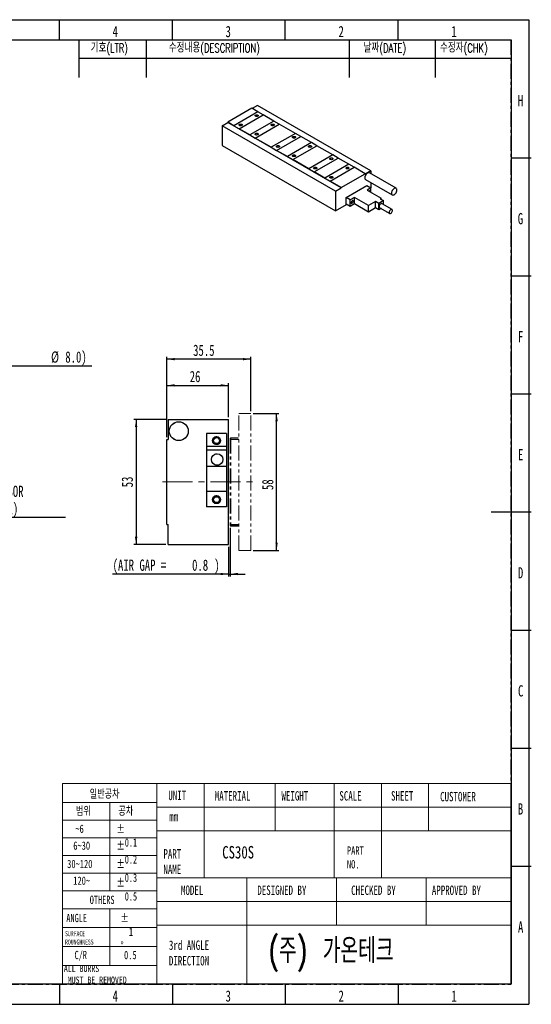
# Model space of a CAD drawing. Header units: millimetres. Extents: x 1 to 593, y 1 to 419.
# Tile 2 of 2: x 376 to 593, y 2 to 418. Entities that reach past the tile are written whole.
import ezdxf

# ---------------------------------------------------------------- set-up
doc = ezdxf.new("R2010")
doc.units = ezdxf.units.MM
for name, pattern in [('CENTER', [10.16, 6.35, -1.27, 1.27, -1.27]), ('CENTERX2', [20.32, 12.7, -2.54, 2.54, -2.54]), ('PHANTOM', [12.7, 6.35, -1.27, 1.27, -1.27, 1.27, -1.27])]:
    doc.linetypes.add(name, pattern=pattern)
for name, color, linetype in [('CENTER_LINE', 1, 'CENTER'), ('DIM', 7, 'Continuous'), ('FORMAT', 7, 'Continuous')]:
    doc.layers.add(name, color=color, linetype=linetype)
doc.styles.add('SLDTEXTSTYLE0', font='TXT', dxfattribs={"width": 0.7})
doc.styles.add('SLDTEXTSTYLE1', font='TXT', dxfattribs={"width": 0.75})
doc.styles.add('SLDTEXTSTYLE2', font='TXT.shx', dxfattribs={"width": 0.7, "bigfont": 'bigfont.shx'})
doc.styles.add('SLDTEXTSTYLE3', font='TXT', dxfattribs={"width": 0.694444})
doc.dimstyles.new('SLDDIMSTYLE0', dxfattribs={"dimtxt": 5.45083, "dimasz": 3.302, "dimexe": 0, "dimexo": 0.0625, "dimgap": 1.362708, "dimtad": 1, "dimrnd": 1e-09, "dimzin": 12, "dimdsep": 46, "dimtxsty": 'SLDTEXTSTYLE0', "dimsah": 1, "dimcen": 0.09, "dimadec": 0, "dimazin": 3, "dimtfac": 1, "dimtofl": 0, "dimtmove": 0, "dimatfit": 3, "dimfxl": 0, "dimfrac": 2, "dimtolj": 1, "dimtzin": 12, "dimarcsym": 0})
doc.dimstyles.new('SLDDIMSTYLE3', dxfattribs={"dimtxt": 5.45083, "dimasz": 3.302, "dimexe": 0, "dimexo": 0.0625, "dimgap": 1.362708, "dimtad": 1, "dimrnd": 1e-09, "dimdsep": 46, "dimtxsty": 'SLDTEXTSTYLE0', "dimsah": 1, "dimcen": 0.09, "dimadec": 0, "dimazin": 2, "dimtfac": 1, "dimtmove": 0, "dimatfit": 0, "dimfxl": 0, "dimfrac": 2, "dimtolj": 1, "dimtzin": 12, "dimarcsym": 0})

# ---------------------------------------------------------------- blocks, each defined once
blk = doc.blocks.new('SW_NOTE_0_1')
at = {"layer": 'DIM', "color": 0}
blk.add_line((65.37, 0), (0, 0), dxfattribs=at)
at = {"layer": 'DIM', "color": 0, "attachment_point": 1, "style": 'SLDTEXTSTYLE0'}
for s, insert, char_height in [('POWER CABLE(', (0.45, 6.22), 4.7625), ('%%c', (48.13, 6.22), 4.762), ('8.0)', (54.16, 6.22), 4.762)]:
    blk.add_mtext(s, dxfattribs=dict(at, insert=insert, char_height=char_height))
blk = doc.blocks.new('SW_NOTE_0_2')
at = {"layer": 'DIM', "color": 0}
blk.add_line((43.2, 0), (0, 0), dxfattribs=at)
at = {"layer": 'DIM', "color": 0, "attachment_point": 1, "style": 'SLDTEXTSTYLE0'}
for s, insert, char_height in [('HALL SENSOR', (0.49, 13.51), 4.7625), ('(OPTIONAL)', (0.49, 6.16), 4.762)]:
    blk.add_mtext(s, dxfattribs=dict(at, insert=insert, char_height=char_height))
blk = doc.blocks.new('_D_11')
at = {"layer": 'DIM'}
for p, q in [((438.21, 241.73), (438.21, 275.74)), ((473.71, 252.73), (473.71, 275.74)), ((473.71, 274.74), (438.21, 274.74))]:
    blk.add_line(p, q, dxfattribs=at)
for points in [[(438.21, 274.74), (441.51, 274.23), (441.51, 275.24)], [(473.71, 274.74), (470.41, 275.24), (470.41, 274.23)]]:
    blk.add_solid(points, dxfattribs=at)
at = {"layer": 'DIM', "insert": (449.3, 280.88), "char_height": 4.762, "attachment_point": 1, "style": 'SLDTEXTSTYLE0'}
blk.add_mtext('35.5', dxfattribs=at)
blk = doc.blocks.new('_D_12')
at = {"layer": 'DIM'}
for p, q in [((438.21, 241.73), (438.21, 264.62)), ((438.21, 263.62), (464.21, 263.62)), ((464.21, 250.23), (464.21, 264.62))]:
    blk.add_line(p, q, dxfattribs=at)
for points in [[(438.21, 263.62), (441.51, 263.12), (441.51, 264.13)], [(464.21, 263.62), (460.91, 264.13), (460.91, 263.12)]]:
    blk.add_solid(points, dxfattribs=at)
at = {"layer": 'DIM', "insert": (447.86, 269.76), "char_height": 4.762, "attachment_point": 1, "style": 'SLDTEXTSTYLE0'}
blk.add_mtext('26', dxfattribs=at)
blk = doc.blocks.new('_D_13')
at = {"layer": 'DIM'}
for p, q in [((465.01, 203.33), (465.01, 182.73)), ((464.21, 195.23), (464.21, 182.73)), ((464.21, 183.73), (415.21, 183.73)), ((464.21, 183.73), (465.01, 183.73)), ((465.01, 183.73), (471.36, 183.73))]:
    blk.add_line(p, q, dxfattribs=at)
for points in [[(464.21, 183.73), (460.91, 184.24), (460.91, 183.23)], [(465.01, 183.73), (468.31, 183.23), (468.31, 184.24)]]:
    blk.add_solid(points, dxfattribs=at)
at = {"layer": 'DIM', "attachment_point": 1, "style": 'SLDTEXTSTYLE0'}
for s, insert, char_height in [('(AIR GAP =', (415.21, 189.87), 4.762), ('0.8', (448.86, 189.87), 4.762), (')', (458.26, 189.87), 4.76)]:
    blk.add_mtext(s, dxfattribs=dict(at, insert=insert, char_height=char_height))
blk = doc.blocks.new('_D_14')
at = {"layer": 'DIM'}
for p, q in [((437.77, 249.23), (424.17, 249.23)), ((425.17, 249.23), (425.17, 196.23)), ((437.77, 196.23), (424.17, 196.23))]:
    blk.add_line(p, q, dxfattribs=at)
for points in [[(425.17, 249.23), (424.66, 245.93), (425.68, 245.93)], [(425.17, 196.23), (425.68, 199.54), (424.66, 199.54)]]:
    blk.add_solid(points, dxfattribs=at)
at = {"layer": 'DIM', "insert": (419.03, 220.45), "char_height": 4.762, "attachment_point": 1, "rotation": 90, "style": 'SLDTEXTSTYLE0'}
blk.add_mtext('53', dxfattribs=at)
blk = doc.blocks.new('_D_15')
at = {"layer": 'DIM'}
for p, q in [((474.71, 251.73), (485.64, 251.73)), ((484.64, 193.73), (484.64, 251.73)), ((474.71, 193.73), (485.64, 193.73))]:
    blk.add_line(p, q, dxfattribs=at)
for points in [[(484.64, 251.73), (484.13, 248.43), (485.15, 248.43)], [(484.64, 193.73), (485.15, 197.04), (484.13, 197.04)]]:
    blk.add_solid(points, dxfattribs=at)
at = {"layer": 'DIM', "insert": (478.5, 219.3), "char_height": 4.762, "attachment_point": 1, "rotation": 90, "style": 'SLDTEXTSTYLE0'}
blk.add_mtext('58', dxfattribs=at)

msp = doc.modelspace()

# ---------------------------------------------------------------- linework, layer by layer
at = {"color": 7, "linetype": 'Continuous', "lineweight": 25}
for p, q in [((392.667, 410), (392.667, 418.5)), ((440.5, 410), (440.5, 418.5)), ((488.333, 410), (488.333, 418.5)), ((536.167, 410), (536.167, 418.5)), ((10, 410), (584, 410)), ((584, 410), (584, 10)), ((474.207, 380.964), (464.025, 375.086)), ((476.752, 379.495), (466.57, 373.616)), ((476.752, 379.495), (466.57, 373.617)), ((476.752, 379.495), (474.207, 380.964)), ((476.611, 382.169), (474.365, 380.873)), ((524.553, 354.493), (476.611, 382.169)), ((479.015, 378.188), (476.752, 379.495)), ((476.752, 379.495), (476.752, 379.495)), ((468.833, 372.31), (479.015, 378.188)), ((483.541, 375.576), (473.358, 369.698)), ((483.541, 375.576), (473.358, 369.698)), ((483.541, 375.576), (479.015, 378.188)), ((485.803, 374.27), (483.541, 375.576)), ((483.541, 375.576), (483.541, 375.576)), ((461.62, 373.515), (464.025, 374.903)), ((509.562, 345.839), (461.62, 373.515)), ((461.62, 373.515), (461.62, 365.206)), ((464.025, 375.086), (464.025, 374.903)), ((466.57, 373.617), (464.025, 375.086)), ((511.966, 347.227), (464.025, 374.903)), ((466.57, 373.616), (466.57, 373.617)), ((466.57, 373.616), (468.833, 372.31)), ((468.833, 372.31), (468.833, 372.31)), ((473.358, 369.698), (468.833, 372.31)), ((475.621, 368.391), (485.803, 374.27)), ((492.592, 370.351), (485.803, 374.27)), ((473.358, 369.698), (473.358, 369.698)), ((473.358, 369.698), (475.621, 368.391)), ((475.621, 368.391), (475.621, 368.391)), ((482.409, 364.473), (475.621, 368.391)), ((492.592, 370.351), (482.409, 364.473)), ((492.592, 370.351), (482.409, 364.473)), ((484.672, 363.166), (494.854, 369.045)), ((494.854, 369.045), (492.592, 370.351)), ((492.592, 370.351), (492.592, 370.351)), ((499.38, 366.432), (494.854, 369.045)), ((461.62, 365.206), (509.562, 337.53)), ((482.409, 364.473), (482.409, 364.473)), ((482.409, 364.473), (484.672, 363.166)), ((484.672, 363.166), (484.672, 363.166)), ((489.198, 360.554), (484.672, 363.166)), ((499.38, 366.432), (489.198, 360.554)), ((499.38, 366.432), (489.198, 360.554)), ((491.46, 359.248), (501.643, 365.126)), ((501.643, 365.126), (499.38, 366.432)), ((499.38, 366.432), (499.38, 366.432)), ((508.431, 361.207), (501.643, 365.126)), ((489.198, 360.554), (489.198, 360.554)), ((489.198, 360.554), (491.46, 359.248)), ((491.46, 359.248), (491.46, 359.248)), ((498.249, 355.329), (491.46, 359.248)), ((508.431, 361.207), (498.249, 355.329)), ((508.431, 361.207), (498.249, 355.329)), ((500.511, 354.023), (510.694, 359.901)), ((510.694, 359.901), (508.431, 361.207)), ((508.431, 361.207), (508.431, 361.207)), ((515.219, 357.288), (510.694, 359.901)), ((584, 360), (592.5, 360)), ((498.249, 355.329), (498.249, 355.329)), ((498.249, 355.329), (500.511, 354.023)), ((515.219, 357.288), (505.037, 351.41)), ((515.219, 357.288), (505.037, 351.41)), ((507.299, 350.104), (517.482, 355.982)), ((517.482, 355.982), (515.219, 357.288)), ((515.219, 357.288), (515.219, 357.288)), ((522.149, 353.288), (517.482, 355.982)), ((524.553, 354.493), (522.149, 353.105)), ((524.553, 354.493), (524.553, 353.257)), ((500.511, 354.023), (500.511, 354.023)), ((505.037, 351.41), (500.511, 354.023)), ((505.037, 351.41), (505.037, 351.41)), ((505.037, 351.41), (507.299, 350.104)), ((511.966, 347.41), (522.149, 353.288)), ((522.149, 353.288), (522.149, 353.105)), ((522.339, 350.841), (533.652, 344.309)), ((535.252, 347.081), (523.939, 353.612)), ((507.299, 350.104), (507.299, 350.104)), ((511.966, 347.41), (507.299, 350.104)), ((509.562, 345.839), (511.966, 347.227)), ((511.966, 347.41), (511.966, 347.227)), ((514.088, 343.164), (522.856, 348.225)), ((522.856, 348.225), (524.553, 347.246)), ((524.553, 347.246), (522.997, 346.348)), ((522.997, 346.348), (528.937, 342.919)), ((524.553, 349.562), (524.553, 347.246)), ((524.553, 345.45), (524.553, 347.246)), ((509.562, 345.839), (509.562, 337.53)), ((515.785, 342.184), (514.088, 343.164)), ((514.088, 340.387), (514.088, 343.164)), ((517.623, 343.245), (515.785, 342.184)), ((515.785, 339.408), (515.785, 342.184)), ((523.563, 339.816), (517.623, 343.245)), ((517.623, 340.469), (517.623, 343.245)), ((528.937, 342.919), (528.513, 342.674)), ((528.513, 342.674), (529.927, 341.857)), ((528.937, 342.429), (528.937, 342.919)), ((509.562, 337.53), (514.3, 340.265)), ((515.785, 339.408), (514.088, 340.387)), ((517.623, 340.469), (515.785, 339.408)), ((523.563, 337.04), (517.623, 340.469)), ((526.533, 341.531), (523.563, 339.816)), ((523.563, 337.04), (523.563, 339.816)), ((526.533, 338.755), (523.563, 337.04)), ((527.947, 340.714), (526.533, 341.531)), ((526.533, 338.755), (526.533, 341.531)), ((527.947, 337.938), (526.533, 338.755)), ((529.927, 341.857), (527.947, 340.714)), ((527.947, 337.938), (527.947, 340.714)), ((528.947, 338.515), (527.947, 337.938)), ((528.306, 338.886), (532.548, 336.436)), ((533.528, 338.134), (529.285, 340.583)), ((529.927, 340.213), (529.927, 341.857)), ((584, 310), (592.5, 310)), ((584, 260), (592.5, 260)), ((438.713, 249.234), (438.713, 240.734)), ((438.713, 249.234), (464.213, 249.234)), ((464.213, 196.234), (464.213, 249.234)), ((463.463, 243.234), (454.963, 243.234)), ((454.963, 243.234), (454.963, 237.734)), ((463.463, 243.234), (463.463, 237.734)), ((438.213, 204.734), (438.213, 240.734)), ((438.213, 240.734), (438.713, 240.734)), ((463.463, 237.734), (454.963, 237.734)), ((454.963, 237.734), (454.963, 236.234)), ((463.463, 237.734), (463.463, 236.234)), ((463.463, 236.234), (454.963, 236.234)), ((454.963, 236.234), (454.963, 229.234)), ((463.463, 236.234), (463.463, 229.234)), ((463.463, 229.234), (454.963, 229.234)), ((454.963, 229.234), (454.963, 218.734)), ((463.463, 229.234), (463.463, 218.734)), ((463.463, 218.734), (454.963, 218.734)), ((454.963, 218.734), (454.963, 212.234)), ((463.463, 218.734), (463.463, 212.234)), ((463.463, 212.234), (454.963, 212.234)), ((592.501, 210), (575.499, 210)), ((438.213, 204.734), (438.713, 204.734)), ((438.713, 196.234), (438.713, 204.734)), ((438.713, 196.234), (464.213, 196.234)), ((584, 160), (592.5, 160)), ((584, 110), (592.5, 110)), ((584, 60), (592.5, 60)), ((584, 10), (10, 10)), ((392.667, 10), (392.667, 1.5)), ((440.5, 10), (440.5, 1.5)), ((488.333, 10), (488.333, 1.5)), ((536.167, 10), (536.167, 1.5))]:
    msp.add_line(p, q, dxfattribs=at)
at = {"color": 7, "linetype": 'PHANTOM', "lineweight": 18}
for p, q in [((468.713, 251.734), (473.713, 251.734)), ((468.713, 193.734), (468.713, 251.734)), ((473.713, 193.734), (473.713, 251.734)), ((438.713, 249.234), (438.713, 240.734)), ((438.713, 249.234), (464.213, 249.234)), ((464.213, 196.234), (464.213, 249.234)), ((463.463, 243.234), (454.963, 243.234)), ((454.963, 243.234), (454.963, 237.734)), ((463.463, 243.234), (463.463, 237.734)), ((438.213, 204.734), (438.213, 240.734)), ((438.213, 240.734), (438.713, 240.734)), ((463.463, 237.734), (454.963, 237.734)), ((454.963, 237.734), (454.963, 236.234)), ((463.463, 237.734), (463.463, 236.234)), ((465.213, 241.134), (465.013, 241.134)), ((465.013, 241.134), (465.013, 204.334)), ((465.213, 241.134), (465.213, 204.334)), ((465.213, 240.734), (468.713, 240.734)), ((465.313, 241.434), (465.313, 241.234)), ((468.413, 241.434), (465.313, 241.434)), ((468.413, 241.234), (465.313, 241.234)), ((468.413, 241.234), (468.413, 241.434)), ((463.463, 236.234), (454.963, 236.234)), ((454.963, 236.234), (454.963, 229.234)), ((463.463, 236.234), (463.463, 229.234)), ((463.463, 229.234), (454.963, 229.234)), ((454.963, 229.234), (454.963, 218.734)), ((463.463, 229.234), (463.463, 218.734)), ((463.463, 218.734), (454.963, 218.734)), ((454.963, 218.734), (454.963, 212.234)), ((463.463, 218.734), (463.463, 212.234)), ((463.463, 212.234), (454.963, 212.234)), ((438.213, 204.734), (438.713, 204.734)), ((438.713, 196.234), (438.713, 204.734)), ((465.013, 204.334), (465.213, 204.334)), ((465.213, 204.734), (468.713, 204.734)), ((465.313, 204.234), (465.313, 204.034)), ((465.313, 204.234), (468.413, 204.234)), ((465.313, 204.034), (468.413, 204.034)), ((468.413, 204.034), (468.413, 204.234)), ((438.713, 196.234), (464.213, 196.234)), ((468.713, 193.734), (473.713, 193.734))]:
    msp.add_line(p, q, dxfattribs=at)
at = {"color": 7, "linetype": 'Continuous', "lineweight": 18}
for p, q in [((434, 95), (394, 95)), ((394, 95), (394, 10)), ((583.884, 95), (434, 95)), ((434, 95), (434, 10)), ((434, 10), (434, 95)), ((454, 95), (454, 75)), ((484, 95), (484, 75)), ((509, 95), (509, 75)), ((529, 95), (529, 75)), ((549, 95), (549, 75)), ((583.884, 95), (583.884, 10)), ((394, 87), (434, 87)), ((414, 87), (414, 49.5)), ((434, 85), (583.972, 85)), ((394, 79.5), (434, 79.5)), ((394, 72), (434, 72)), ((583.972, 75), (434, 75)), ((454, 75), (454, 55)), ((509, 75), (509, 55)), ((529, 75), (529, 55)), ((394, 64.5), (434, 64.5)), ((394, 57), (434, 57)), ((584, 55), (434, 55)), ((472, 55), (472, 45)), ((510, 55), (510, 45)), ((548, 55), (548, 45)), ((394, 49.5), (434, 49.5)), ((394, 42), (434, 42)), ((414, 42), (414, 18)), ((434, 45), (583.884, 45)), ((472, 45), (472, 10)), ((510, 45), (510, 35)), ((548, 45), (548, 35)), ((394, 34), (434, 34)), ((434, 35), (583.884, 35)), ((394, 26), (434, 26)), ((394, 18), (434, 18)), ((394, 10), (434, 10)), ((583.884, 10), (434, 10))]:
    msp.add_line(p, q, dxfattribs=at)
at = {"color": 7, "linetype": 'Continuous', "lineweight": 25, "flags": 128}
for points in [[(475.72, 377.592), (475.577, 377.716), (475.527, 377.862), (475.577, 378.008), (475.72, 378.131), (475.934, 378.214), (476.187, 378.243), (476.439, 378.214), (476.653, 378.131), (476.797, 378.008), (476.847, 377.862), (476.797, 377.716), (476.653, 377.592), (476.439, 377.51), (476.187, 377.481), (475.934, 377.51), (475.72, 377.592)], [(468.932, 373.674), (468.789, 373.797), (468.739, 373.943), (468.789, 374.089), (468.932, 374.212), (469.146, 374.295), (469.399, 374.324), (469.651, 374.295), (469.865, 374.212), (470.008, 374.089), (470.059, 373.943), (470.008, 373.797), (469.865, 373.674), (469.651, 373.591), (469.399, 373.562), (469.146, 373.591), (468.932, 373.674)], [(482.508, 373.674), (482.365, 373.797), (482.315, 373.943), (482.365, 374.089), (482.508, 374.212), (482.722, 374.295), (482.975, 374.324), (483.228, 374.295), (483.442, 374.212), (483.585, 374.089), (483.635, 373.943), (483.585, 373.797), (483.442, 373.674), (483.228, 373.591), (482.975, 373.562), (482.722, 373.591), (482.508, 373.674)], [(475.72, 369.755), (475.577, 369.878), (475.527, 370.024), (475.577, 370.17), (475.72, 370.294), (475.934, 370.376), (476.187, 370.405), (476.439, 370.376), (476.653, 370.294), (476.797, 370.17), (476.847, 370.024), (476.797, 369.878), (476.653, 369.755), (476.439, 369.672), (476.187, 369.643), (475.934, 369.672), (475.72, 369.755)], [(491.559, 368.449), (491.416, 368.572), (491.366, 368.718), (491.416, 368.864), (491.559, 368.987), (491.773, 369.07), (492.026, 369.099), (492.279, 369.07), (492.493, 368.987), (492.636, 368.864), (492.686, 368.718), (492.636, 368.572), (492.493, 368.449), (492.279, 368.366), (492.026, 368.337), (491.773, 368.366), (491.559, 368.449)], [(484.771, 364.53), (484.628, 364.653), (484.578, 364.799), (484.628, 364.945), (484.771, 365.069), (484.985, 365.151), (485.238, 365.18), (485.49, 365.151), (485.704, 365.069), (485.848, 364.945), (485.898, 364.799), (485.848, 364.653), (485.704, 364.53), (485.49, 364.447), (485.238, 364.418), (484.985, 364.447), (484.771, 364.53)], [(498.348, 364.53), (498.204, 364.653), (498.154, 364.799), (498.204, 364.945), (498.348, 365.069), (498.562, 365.151), (498.814, 365.18), (499.067, 365.151), (499.281, 365.069), (499.424, 364.945), (499.474, 364.799), (499.424, 364.653), (499.281, 364.53), (499.067, 364.447), (498.814, 364.418), (498.562, 364.447), (498.348, 364.53)], [(491.559, 360.611), (491.416, 360.735), (491.366, 360.881), (491.416, 361.026), (491.559, 361.15), (491.773, 361.233), (492.026, 361.262), (492.279, 361.233), (492.493, 361.15), (492.636, 361.026), (492.686, 360.881), (492.636, 360.735), (492.493, 360.611), (492.279, 360.529), (492.026, 360.499), (491.773, 360.529), (491.559, 360.611)], [(507.398, 359.305), (507.255, 359.428), (507.205, 359.574), (507.255, 359.72), (507.398, 359.844), (507.613, 359.926), (507.865, 359.955), (508.118, 359.926), (508.332, 359.844), (508.475, 359.72), (508.525, 359.574), (508.475, 359.428), (508.332, 359.305), (508.118, 359.222), (507.865, 359.193), (507.613, 359.222), (507.398, 359.305)], [(500.61, 355.386), (500.467, 355.51), (500.417, 355.655), (500.467, 355.801), (500.61, 355.925), (500.824, 356.008), (501.077, 356.037), (501.33, 356.008), (501.544, 355.925), (501.687, 355.801), (501.737, 355.655), (501.687, 355.51), (501.544, 355.386), (501.33, 355.303), (501.077, 355.274), (500.824, 355.303), (500.61, 355.386)], [(514.187, 355.386), (514.044, 355.51), (513.993, 355.655), (514.044, 355.801), (514.187, 355.925), (514.401, 356.008), (514.653, 356.037), (514.906, 356.008), (515.12, 355.925), (515.263, 355.801), (515.313, 355.655), (515.263, 355.51), (515.12, 355.386), (514.906, 355.303), (514.653, 355.274), (514.401, 355.303), (514.187, 355.386)], [(507.398, 351.467), (507.255, 351.591), (507.205, 351.737), (507.255, 351.883), (507.398, 352.006), (507.613, 352.089), (507.865, 352.118), (508.118, 352.089), (508.332, 352.006), (508.475, 351.883), (508.525, 351.737), (508.475, 351.591), (508.332, 351.467), (508.118, 351.385), (507.865, 351.356), (507.613, 351.385), (507.398, 351.467)], [(523.939, 353.612), (523.704, 353.684), (523.431, 353.657), (523.139, 353.533), (522.846, 353.319), (522.573, 353.031), (522.339, 352.688), (522.159, 352.314), (522.046, 351.934), (522.007, 351.573)], [(535.584, 346.348), (535.545, 346.664), (535.432, 346.914), (535.252, 347.081), (535.018, 347.153), (534.745, 347.126), (534.452, 347.002), (534.16, 346.788), (533.887, 346.5), (533.652, 346.157), (533.473, 345.783), (533.36, 345.402), (533.321, 345.042), (533.36, 344.726), (533.473, 344.476), (533.652, 344.309), (533.887, 344.237), (534.16, 344.264), (534.452, 344.389), (534.745, 344.602), (535.018, 344.89), (535.252, 345.233), (535.432, 345.607), (535.545, 345.988), (535.584, 346.348)], [(516.152, 341.008), (516.189, 340.817), (516.293, 340.697), (516.449, 340.666), (516.633, 340.73), (516.817, 340.879), (516.973, 341.089), (517.078, 341.33), (517.114, 341.563), (517.078, 341.755), (516.973, 341.875), (516.817, 341.905), (516.633, 341.841), (516.449, 341.692), (516.293, 341.482), (516.189, 341.242), (516.152, 341.008)], [(529.285, 340.583), (529.265, 340.594), (529.074, 340.628), (528.853, 340.565), (528.625, 340.412), (528.417, 340.186), (528.249, 339.91), (528.14, 339.616), (528.103, 339.334)], [(532.345, 336.885), (532.383, 336.647), (532.491, 336.478), (532.659, 336.397), (532.868, 336.411), (533.095, 336.521), (533.317, 336.713), (533.507, 336.967), (533.648, 337.256), (533.722, 337.548), (533.722, 337.812), (533.648, 338.018), (533.507, 338.145), (533.317, 338.179), (533.095, 338.116), (532.868, 337.963), (532.659, 337.736), (532.491, 337.461), (532.383, 337.167), (532.345, 336.885)]]:
    msp.add_lwpolyline(points, dxfattribs=at)
at = {"color": 7, "linetype": 'Continuous', "lineweight": 25}
for centre, radius in [((443.213, 244.234), 4), ((459.213, 240.234), 1.7), ((459.213, 240.234), 1.25), ((459.463, 232.234), 2.45), ((459.213, 215.234), 1.7), ((459.213, 215.234), 1.25)]:
    msp.add_circle(centre, radius, dxfattribs=at)
at = {"color": 7, "linetype": 'PHANTOM', "lineweight": 18}
for centre, radius in [((443.213, 244.234), 4), ((459.213, 240.234), 1.7), ((459.213, 240.234), 1.25), ((459.463, 232.234), 2.45), ((459.213, 215.234), 1.7), ((459.213, 215.234), 1.25)]:
    msp.add_circle(centre, radius, dxfattribs=at)
at = {"color": 7, "linetype": 'Continuous', "lineweight": 25}
for centre, radius, start, end in [((522.766, 351.475), 0.765, 172.62455, 236.06327), ((523.894, 345.697), 0.293, 353.1307, 126.87467), ((528.57, 339.276), 0.471, 172.85345, 235.83437)]:
    msp.add_arc(centre, radius, start, end, dxfattribs=at)
at = {"color": 7, "linetype": 'PHANTOM', "lineweight": 18}
for centre, radius, start, end in [((465.313, 241.134), 0.3, 90, 180), ((465.313, 241.134), 0.1, 90, 180), ((465.313, 204.334), 0.3, 180, 270), ((465.313, 204.334), 0.1, 180, 270)]:
    msp.add_arc(centre, radius, start, end, dxfattribs=at)
at = {"layer": 'CENTER_LINE'}
for p, q in [((13.577, 410), (583.884, 410)), ((583.884, 410), (583.884, 10)), ((13.577, 10), (583.884, 10))]:
    msp.add_line(p, q, dxfattribs=at)
at = {"layer": 'DIM'}
for p, q in [((400.884, 410), (400.884, 393.95)), ((429.384, 410), (429.384, 393.95)), ((515.322, 409.905), (515.322, 393.95)), ((551.78, 410), (551.78, 393.95)), ((400.884, 402.2), (583.884, 402.2))]:
    msp.add_line(p, q, dxfattribs=at)
at = {"layer": 'DIM', "linetype": 'CENTERX2', "lineweight": 18}
msp.add_line((436.273, 222.734), (476.324, 222.734), dxfattribs=at)
at = {"layer": 'FORMAT'}
for p, q in [((1.5, 418.5), (591.5, 418.5)), ((591.5, 418.5), (591.5, 1.5)), ((1.5, 1.5), (591.5, 1.5))]:
    msp.add_line(p, q, dxfattribs=at)

# ---------------------------------------------------------------- block references
at = {"layer": 'DIM'}
for name, p in [('SW_NOTE_0_1', (341.008, 271.797)), ('SW_NOTE_0_2', (352.053, 207.628))]:
    msp.add_blockref(name, p, dxfattribs=at)

# ---------------------------------------------------------------- texts
at = {"color": 7, "linetype": 'Continuous', "lineweight": 0}
for s, insert, char_height, attachment_point, style in [('4', (416.325, 415.879), 4.762, 2, 'SLDTEXTSTYLE0'), ('3', (464.158, 415.879), 4.762, 2, 'SLDTEXTSTYLE0'), ('2', (511.991, 415.879), 4.762, 2, 'SLDTEXTSTYLE0'), ('1', (559.825, 415.879), 4.762, 2, 'SLDTEXTSTYLE0'), ('H', (587.94, 386.629), 4.762, 2, 'SLDTEXTSTYLE0'), ('G', (587.891, 336.629), 4.762, 2, 'SLDTEXTSTYLE0'), ('F', (587.995, 286.629), 4.762, 2, 'SLDTEXTSTYLE0'), ('E', (587.977, 236.629), 4.762, 2, 'SLDTEXTSTYLE0'), ('D', (587.966, 186.629), 4.762, 2, 'SLDTEXTSTYLE0'), ('C', (587.979, 136.629), 4.762, 2, 'SLDTEXTSTYLE0'), ('일반공차', (405.526, 92.147), 3.5, 1, 'SLDTEXTSTYLE2'), ('UNIT', (438.791, 91.959), 3.9687, 1, 'SLDTEXTSTYLE0'), ('MATERIAL', (458.46, 91.77), 3.9687, 1, 'SLDTEXTSTYLE0'), ('WEIGHT', (486.7, 91.77), 3.9687, 1, 'SLDTEXTSTYLE0'), ('SCALE', (511.232, 91.77), 3.9687, 1, 'SLDTEXTSTYLE0'), ('SHEET', (533.106, 91.77), 3.9687, 1, 'SLDTEXTSTYLE0'), ('CUSTOMER', (553.885, 91.445), 3.9687, 1, 'SLDTEXTSTYLE0'), ('범위', (399.674, 84.895), 3.5, 1, 'SLDTEXTSTYLE2'), ('공차', (417.635, 84.895), 3.5, 1, 'SLDTEXTSTYLE2'), ('B', (587.963, 86.629), 4.762, 2, 'SLDTEXTSTYLE0'), ('mm', (439.192, 83.016), 3.9687, 1, 'SLDTEXTSTYLE0'), ('~6', (399.413, 77.596), 3.5, 1, 'SLDTEXTSTYLE1'), ('%%p^J  0.1', (416.897, 77.596), 3.5, 1, 'SLDTEXTSTYLE3'), ('6~30', (398.542, 70.458), 3.5, 1, 'SLDTEXTSTYLE1'), ('%%p^J  0.2', (416.897, 70.458), 3.5, 1, 'SLDTEXTSTYLE3'), ('PART^JNAME', (436.721, 67.208), 3.9687, 1, 'SLDTEXTSTYLE0'), ('CS30S', (461.621, 68.543), 5.2917, 1, 'SLDTEXTSTYLE1'), ('PART^JNO.', (514.421, 68.37), 3.5, 1, 'SLDTEXTSTYLE1'), ('30~120', (395.956, 62.706), 3.5, 1, 'SLDTEXTSTYLE1'), ('%%p^J  0.3', (416.897, 62.706), 3.5, 1, 'SLDTEXTSTYLE3'), ('120~', (398.542, 55.608), 3.5, 1, 'SLDTEXTSTYLE1'), ('%%p^J  0.5', (416.897, 54.789), 3.5, 1, 'SLDTEXTSTYLE3'), ('MODEL', (444.168, 51.802), 3.9687, 1, 'SLDTEXTSTYLE0'), ('DESIGNED BY', (476.478, 51.802), 3.96875, 1, 'SLDTEXTSTYLE0'), ('CHECKED BY', (516.218, 51.802), 3.9687, 1, 'SLDTEXTSTYLE0'), ('APPROVED BY', (550.382, 51.802), 3.96875, 1, 'SLDTEXTSTYLE0'), ('OTHERS', (405.526, 47.497), 3.5, 1, 'SLDTEXTSTYLE0'), ('ANGLE', (395.605, 39.807), 3.5, 1, 'SLDTEXTSTYLE0'), ('%%p^J  1^J%%d', (418.553, 39.781), 3.5, 1, 'SLDTEXTSTYLE1'), ('A', (587.985, 36.629), 4.762, 2, 'SLDTEXTSTYLE0'), ('SURFACE^JROUNGHNESS', (395.072, 32.455), 2.11667, 1, 'SLDTEXTSTYLE0'), ('(주) 가온테크', (481.188, 29.519), 10.5833, 1, 'SLDTEXTSTYLE2'), ('3rd ANGLE^JDIRECTION', (439.047, 28.534), 3.96875, 1, 'SLDTEXTSTYLE0'), ('C/R', (399.086, 24.136), 3.5, 1, 'SLDTEXTSTYLE0'), ('0.5', (420.035, 24.111), 3.5, 1, 'SLDTEXTSTYLE1'), ('ALL BURRS^J MUST BE REMOVED', (394.562, 18.111), 2.91042, 1, 'SLDTEXTSTYLE0'), ('4', (416.325, 7.379), 4.762, 2, 'SLDTEXTSTYLE0'), ('3', (464.158, 7.379), 4.762, 2, 'SLDTEXTSTYLE0'), ('2', (511.991, 7.379), 4.762, 2, 'SLDTEXTSTYLE0'), ('1', (559.825, 7.379), 4.762, 2, 'SLDTEXTSTYLE0')]:
    msp.add_mtext(s, dxfattribs=dict(at, insert=insert, char_height=char_height, attachment_point=attachment_point, style=style))
at = {"layer": 'DIM', "attachment_point": 1, "style": 'SLDTEXTSTYLE2'}
for s, insert, char_height in [('기호(LTR)', (405.92, 408.366), 3.7042), ('수정내용(DESCRIPTION)', (438.986, 408.366), 3.70417), ('날짜(DATE)', (521.483, 408.366), 3.7042), ('수정자(CHK)', (553.826, 408.366), 3.7042)]:
    msp.add_mtext(s, dxfattribs=dict(at, insert=insert, char_height=char_height))

# ---------------------------------------------------------------- dimensions: what is measured, and where the dimension line sits
at = {"layer": 'DIM'}
for base, p1, p2, angle, picture, middle in [((438.213, 274.737), (473.713, 251.734), (438.213, 240.734), 0, '_D_11', (455.824, 274.737)), ((464.213, 263.623), (438.213, 240.734), (464.213, 249.234), 0, '_D_12', (451.501, 263.623)), ((484.641, 251.734), (473.713, 193.734), (473.713, 251.734), 90, '_D_15', (484.641, 222.941)), ((425.169, 196.234), (438.773, 249.234), (438.773, 196.234), 90, '_D_14', (425.169, 224.096))]:
    dim = msp.add_linear_dim(base=base, p1=p1, p2=p2, angle=angle, dimstyle='SLDDIMSTYLE0', dxfattribs=at)
    dim.commit()
    dim.dimension.update_dxf_attribs({"geometry": picture, "text_midpoint": middle, "dimtype": 160})
dim = msp.add_linear_dim(base=(465.013, 183.734), p1=(464.213, 196.234), p2=(465.013, 204.334), text='(AIR GAP =<>)', dimstyle='SLDDIMSTYLE3', dxfattribs=at)
dim.commit()
dim.dimension.update_dxf_attribs({"geometry": '_D_13', "text_midpoint": (437.927, 183.734), "dimtype": 160})

doc.saveas('drawing.dxf')
